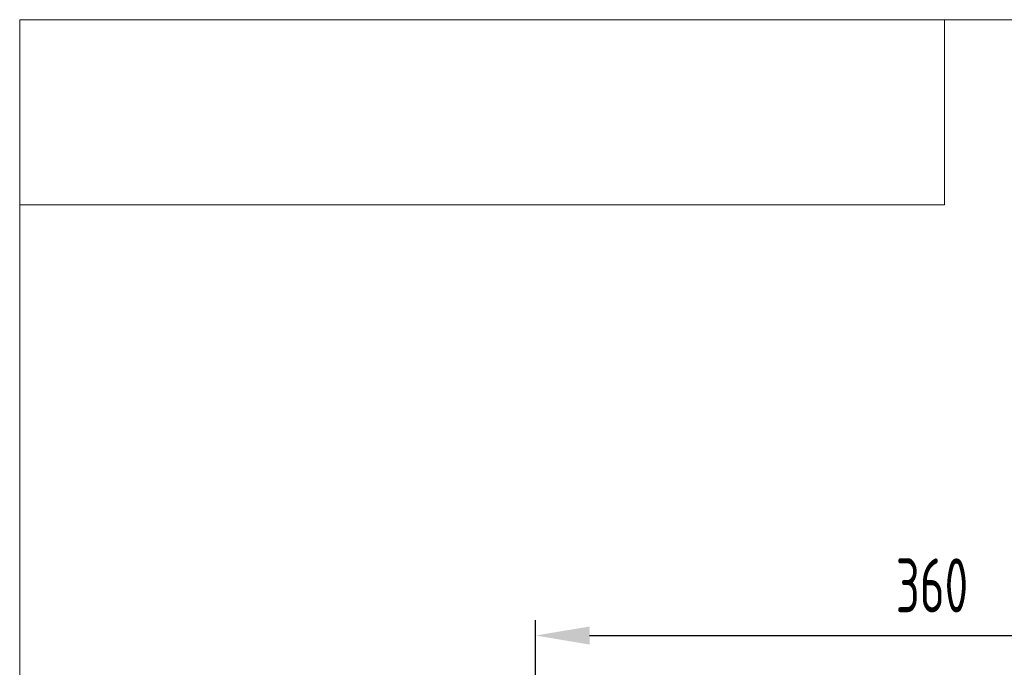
# Model space of a CAD drawing. Header units: millimetres. Extents: x 35469 to 44263, y -24881 to -16268.
# Tile 100 of 231: x 41765 to 42212, y -23740 to -23446. Entities that reach past the tile are written whole.
import ezdxf
from ezdxf.enums import TextEntityAlignment as Align

# ---------------------------------------------------------------- set-up
doc = ezdxf.new("R2010")
doc.units = ezdxf.units.MM
doc.header["$LTSCALE"] = 0.3175
for name, color, linetype, lineweight in [('1轮廓实线层', 7, 'Continuous', 18), ('2细线层', 4, 'Continuous', 13), ('6文字层', 3, 'Continuous', 13), ('7标注层', 4, 'Continuous', 13), ('图框层', 7, 'Continuous', 18)]:
    doc.layers.add(name, color=color, linetype=linetype, lineweight=lineweight)
doc.styles.add('PC_TEXTSTYLE', font='ISOCP.SHX', dxfattribs={"width": 0.707, "bigfont": 'GBCBIG.SHX'})
doc.dimstyles.new('GB_LINEAR', dxfattribs={"dimtxt": 3.5, "dimasz": 3.5, "dimexe": 1, "dimexo": 0, "dimgap": 1.5, "dimtad": 1, "dimdsep": 46, "dimtxsty": 'PC_TEXTSTYLE', "dimcen": 0, "dimclrd": 256, "dimclrt": 3, "dimadec": 0, "dimazin": 2, "dimtp": 0.1, "dimtm": 0.1, "dimtfac": 0.71, "dimtdec": 3, "dimtmove": 0, "dimatfit": 3, "dimfxl": 1, "dimtfill": 1, "dimarcsym": 0})

# ---------------------------------------------------------------- blocks, each defined once
blk = doc.blocks.new('ZwmFrameMain_2_A4^_^无分区图框^_^landscape')
at = {"layer": '1轮廓实线层'}
for p in [(0, 0), (267, 200)]:
    blk.add_line(p, (0, 200), dxfattribs=at)
blk = doc.blocks.new('ZwmFrameMain_2_图样代号')
at = {"layer": '2细线层', "linetype": 'Continuous'}
for p in [(60, 0), (0, -12)]:
    blk.add_line(p, (60, -12), dxfattribs=at)
at = {"layer": '6文字层', "style": 'PC_TEXTSTYLE', "width": 2.827942}
blk.add_attdef('图样代号', text='', height=7, rotation=180, dxfattribs=at).set_placement((58.24, -2.403), (2.346, -2.403), align=Align.FIT)
blk = doc.blocks.new('*D65')
at = {"layer": '7标注层', "color": 0, "lineweight": -2, "transparency": 16777216}
for p, q in [((41999.3, -23864.23), (41999.3, -23718.23)), ((42359.3, -23864.23), (42359.3, -23718.23))]:
    blk.add_line(p, q, dxfattribs=at)
at = {"layer": '7标注层', "lineweight": -2, "transparency": 16777216}
blk.add_line((42023.8, -23725.23), (42334.8, -23725.23), dxfattribs=at)
at = {"layer": '7标注层', "transparency": 16777216}
for points in [[(42023.8, -23721.15), (42023.8, -23729.32), (41999.3, -23725.23)], [(42334.8, -23729.32), (42334.8, -23721.15), (42359.3, -23725.23)]]:
    blk.add_solid(points, dxfattribs=at)
at = {"layer": 'Defpoints', "color": 0, "transparency": 16777216}
for p in [(42359.3, -23725.23), (41999.3, -23864.23), (42359.3, -23864.23)]:
    blk.add_point(p, dxfattribs=at)
at = {"layer": '7标注层', "color": 3, "transparency": 16777216, "insert": (42179.3, -23702.48), "char_height": 24.5, "attachment_point": 5, "style": 'PC_TEXTSTYLE', "bg_fill": 3, "box_fill_scale": 1.1, "bg_fill_color": 257, "bg_fill_transparency": 0}
blk.add_mtext('360', dxfattribs=at)

msp = doc.modelspace()

# ---------------------------------------------------------------- block references
at = {"layer": '图框层', "xscale": 7, "yscale": 7, "zscale": 7}
for name, p in [('ZwmFrameMain_2_A4^_^无分区图框^_^landscape', (41765.038, -24845.793)), ('ZwmFrameMain_2_图样代号', (41765.038, -23445.793))]:
    msp.add_blockref(name, p, dxfattribs=at)

# ---------------------------------------------------------------- next in the draw order: dimensions: what is measured, and where the dimension line sits
at = {"layer": '7标注层'}
dim = msp.add_linear_dim(base=(42359.303, -23725.234), p1=(41999.303, -23864.234), p2=(42359.303, -23864.234), dimstyle='GB_LINEAR', override={"dimscale": 7, "dimgap": 1.5, "dimtad": 1, "dimjust": 0, "dimdec": 2, "dimlfac": 1, "dimse1": 0, "dimse2": 0, "dimsd1": 0, "dimsd2": 0, "dimclrd": 256, "dimclre": 0, "dimtofl": 1}, dxfattribs=at)
dim.commit()
dim.dimension.update_dxf_attribs({"geometry": '*D65', "text_midpoint": (42179.303, -23702.484)})

doc.saveas('drawing.dxf')
